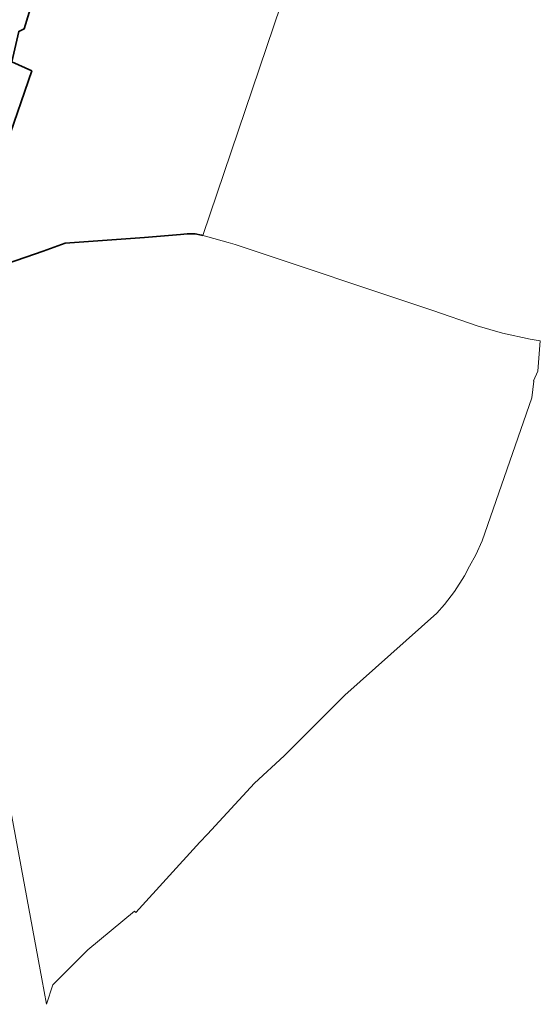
# Model space of a CAD drawing. Header units: metres. Extents: x 102498 to 104230, y 417239 to 420360.
# Tile 3 of 12: x 103613 to 104038, y 417568 to 418372. Entities that reach past the tile are written whole.
import ezdxf
from ezdxf.lldxf.tags import DXFTag

# ---------------------------------------------------------------- set-up
doc = ezdxf.new("R2010")
doc.units = ezdxf.units.M
doc.layers.add('B-WE-KG-GRENS_PERCEEL-GV', color=150, linetype='Continuous', lineweight=18)
doc.layers.add('N-WE-KG-GRENS_KADASTRAAL-G', color=150, linetype='KG-KADASTRAAL', lineweight=35)
doc.styles.get("Standard").update_dxf_attribs({"font": 'arial.ttf'})
tags = doc.linetypes.add('KG-KADASTRAAL', pattern='A,5.5,-2,["K",Standard,S=1.8,R=0,X=0,Y=-0.9],-2,5.5,-2,[5,NLCS.SHX,S=0.75,R=0,X=0,Y=0],-2', length=19).pattern_tags.tags
tags[6] = DXFTag(74, 10)

msp = doc.modelspace()

# ---------------------------------------------------------------- linework, layer by layer
at = {"layer": 'B-WE-KG-GRENS_PERCEEL-GV'}
for points in [[(103651.721, 418478.065), (103616.982, 418364.199), (103612.552, 418361.987), (103606.911, 418337.315), (103623.138, 418329.828), (103602.868, 418270.679), (103596.091, 418256.953), (103590.667, 418248.362), (103585.527, 418239.917), (103574.564, 418239.189), (103544.877, 418152.61), (103632.494, 418182.745), (103650.457, 418189.416), (103715.105, 418193.88), (103744.44, 418196.346), (103750.067, 418196.763), (103756.509, 418196.917), (103761.767, 418195.901), (103762.729, 418195.634), (103942.019, 418724.755)], [(103612.552, 418361.987), (103616.982, 418364.199), (103651.721, 418478.065)], [(103602.868, 418270.679), (103623.138, 418329.828), (103606.911, 418337.315)], [(103588.136, 417821.718), (103631.32, 417589.18), (103635.322, 417568.489), (103640.35, 417584.32), (103668.99, 417612.88), (103707.12, 417644.45), (103708.23, 417643.44), (103760.32, 417700.8), (103766.67, 417707.15), (103804.93, 417748.88), (103829.2, 417771.28), (103878.75, 417820.73), (103953.84, 417887.48), (103960.18, 417894.45), (103968.13, 417905.09), (103976.29, 417917.84), (103980.55, 417925.78), (103985.53, 417935.04), (103990.82, 417946.37), (104031.42, 418063.16), (104032.85, 418076.84), (104032.66, 418076.92), (104036.23, 418084.96), (104038.258, 418109.599), (104029.84, 418110.86), (104007.28, 418115.79), (103986.58, 418121.88), (103950.51, 418134.35), (103789.264, 418188.272), (103783.551, 418189.856), (103766.816, 418194.5), (103766.04, 418194.715), (103762.873, 418195.594), (103762.729, 418195.634), (103761.767, 418195.901), (103756.509, 418196.917), (103750.067, 418196.763), (103744.44, 418196.346), (103715.105, 418193.88), (103650.457, 418189.416), (103632.494, 418182.745), (103544.877, 418152.61)]]:
    msp.add_lwpolyline(points, dxfattribs=at)
at = {"layer": 'N-WE-KG-GRENS_KADASTRAAL-G'}
for points in [[(103544.877, 418152.61), (103574.564, 418239.189), (103585.527, 418239.917), (103590.667, 418248.362), (103596.091, 418256.953), (103602.868, 418270.679), (103623.138, 418329.828), (103606.911, 418337.315), (103612.552, 418361.987), (103616.982, 418364.199), (103651.721, 418478.065), (103660.467, 418504.709)], [(103544.877, 418152.61), (103632.494, 418182.745), (103650.457, 418189.416), (103715.105, 418193.88), (103744.44, 418196.346), (103750.067, 418196.763), (103756.509, 418196.917), (103761.767, 418195.901), (103762.729, 418195.634)]]:
    msp.add_lwpolyline(points, dxfattribs=at)

doc.saveas('drawing.dxf')
